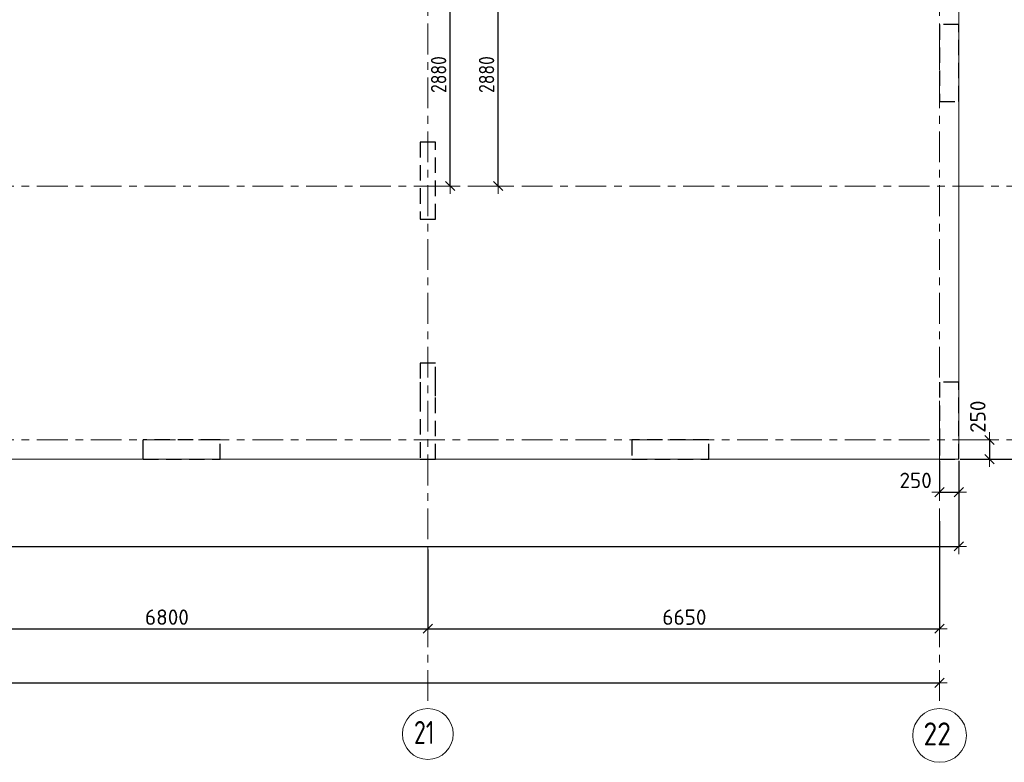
# Model space of a CAD drawing. Header units: metres. Extents: x -38 to 89, y -15 to 21.
# Tile 74 of 129: x 50 to 62, y -4 to 5. Entities that reach past the tile are written whole.
import ezdxf

# ---------------------------------------------------------------- set-up
doc = ezdxf.new("R2010")
doc.units = ezdxf.units.M
doc.header["$PDMODE"] = 65
for name, pattern in [('______11', [0.5, 0.4, -0.05, 0, -0.05]), ('______2', [0.27, 0.2, -0.07]), ('______5', [1.1, 0.8, -0.1, 0.1, -0.1])]:
    doc.linetypes.add(name, pattern=pattern)
for name, color, linetype, lineweight in [('XR$2$Осевая линия (1)', 7, '______5', 13), ('XR$2$Размерная линия (1)', 7, 'Continuous', 13), ('XR$3$Перекрытие (1)', 7, 'Continuous', 35), ('XR$4$Размерная линия (1)', 7, 'Continuous', 13), ('XR$5$Размерная линия (1)', 7, 'Continuous', 13)]:
    doc.layers.add(name, color=color, linetype=linetype, lineweight=lineweight)
doc.layers.add('XR$7$Стена_ бетон несущ.', color=7, linetype='Continuous', lineweight=70, true_color=0xb4b496)
doc.styles.add('ISOCPEUR', font='txt')
doc.dimstyles.new('DIMSTYLE_3', dxfattribs={"dimtxt": 0.2, "dimasz": 0.2, "dimexe": 0, "dimexo": 0, "dimgap": 0.1, "dimtad": 2, "dimdec": 0, "dimlfac": 1000, "dimrnd": 5, "dimzin": 12, "dimdsep": 46, "dimtxsty": 'ISOCPEUR', "dimblk1": 'ALL_ML_STRICH', "dimblk2": 'ALL_ML_STRICH', "dimsah": 1, "dimcen": 0, "dimclrd": 7, "dimclre": 256, "dimclrt": 7, "dimadec": 0, "dimazin": 0, "dimtfac": 1, "dimtdec": 0, "dimtix": 1, "dimtmove": 2, "dimatfit": 3, "dimfxl": 0, "dimtzin": 0, "dimlwd": 0, "dimlwe": -3, "dimarcsym": 0})
doc.dimstyles.new('DIMSTYLE_6', dxfattribs={"dimtxt": 0.2, "dimasz": 0.2, "dimexe": 0, "dimexo": 0, "dimgap": 0.1, "dimtad": 2, "dimdec": 0, "dimlfac": 1000, "dimrnd": 5, "dimzin": 12, "dimdsep": 46, "dimtxsty": 'ISOCPEUR', "dimblk1": 'ALL_ML_STRICH', "dimblk2": 'ALL_ML_STRICH', "dimsah": 1, "dimcen": 0, "dimclrd": 7, "dimclre": 256, "dimclrt": 7, "dimadec": 0, "dimazin": 0, "dimtfac": 1, "dimtdec": 0, "dimtix": 1, "dimtmove": 2, "dimatfit": 3, "dimfxl": 0, "dimtvp": 1.2, "dimtzin": 0, "dimlwd": 0, "dimlwe": -3, "dimarcsym": 0})

# ---------------------------------------------------------------- blocks, each defined once
blk = doc.blocks.new('ALL_ML_STRICH')
at = {"color": 0, "linetype": 'ByBlock', "lineweight": -2}
for p, q in [((-1, 0), (0.5, 0)), ((-0.3, -0.3), (0.3, 0.3)), ((0, -0.5), (0, 0.5))]:
    blk.add_line(p, q, dxfattribs=at)
blk = doc.blocks.new('*D12')
at = {"layer": 'DEFPOINTS', "color": 7, "linetype": 'Continuous', "lineweight": 13, "transparency": 33554687}
for p in [(0.5, -3.103), (0.5, -3.156), (61.6, -3.14)]:
    blk.add_point(p, dxfattribs=at)
at = {"layer": 'XR$2$Размерная линия (1)', "color": 9, "linetype": 'Continuous', "lineweight": -2, "true_color": 0xc7c7c7, "transparency": 33554687}
for p, q in [((0.5, -3.123), (0.5, -3.156)), ((61.6, -3.156), (61.6, -3.156))]:
    blk.add_line(p, q, dxfattribs=at)
at = {"layer": 'XR$2$Размерная линия (1)', "color": 7, "linetype": 'Continuous', "lineweight": -2, "transparency": 33554687}
blk.add_line((0.5, -3.156), (61.6, -3.156), dxfattribs=at)
at = {"layer": 'XR$2$Размерная линия (1)', "color": 7, "linetype": 'Continuous', "lineweight": 13, "transparency": 33554687, "xscale": 0.2, "yscale": 0.2, "zscale": 0.2, "rotation": 180}
blk.add_blockref('ALL_ML_STRICH', (0.5, -3.156), dxfattribs=at)
at = {"layer": 'XR$2$Размерная линия (1)', "color": 7, "linetype": 'Continuous', "lineweight": 13, "transparency": 33554687, "xscale": 0.2, "yscale": 0.2, "zscale": 0.2}
blk.add_blockref('ALL_ML_STRICH', (61.6, -3.156), dxfattribs=at)
at = {"layer": 'XR$2$Размерная линия (1)', "color": 7, "linetype": 'Continuous', "lineweight": 13, "transparency": 33554687, "insert": (31.1, -3.006), "char_height": 0.2, "width": 1, "attachment_point": 5, "style": 'ISOCPEUR'}
blk.add_mtext('\\A1;{61100}', dxfattribs=at)
blk = doc.blocks.new('*D24')
at = {"layer": 'DEFPOINTS', "color": 7, "linetype": 'Continuous', "lineweight": 13, "transparency": 33554687}
for p in [(54.95, -1.403), (48.15, -1.606), (48.15, -2.452)]:
    blk.add_point(p, dxfattribs=at)
at = {"layer": 'XR$2$Размерная линия (1)', "color": 9, "linetype": 'Continuous', "lineweight": -2, "true_color": 0xc7c7c7, "transparency": 33554687}
for p, q in [((54.95, -1.423), (54.95, -2.452)), ((48.15, -1.626), (48.15, -2.452))]:
    blk.add_line(p, q, dxfattribs=at)
at = {"layer": 'XR$2$Размерная линия (1)', "color": 7, "linetype": 'Continuous', "lineweight": -2, "transparency": 33554687}
blk.add_line((48.15, -2.452), (54.95, -2.452), dxfattribs=at)
at = {"layer": 'XR$2$Размерная линия (1)', "color": 7, "linetype": 'Continuous', "lineweight": 13, "transparency": 33554687, "xscale": 0.2, "yscale": 0.2, "zscale": 0.2, "rotation": 180}
blk.add_blockref('ALL_ML_STRICH', (48.15, -2.452), dxfattribs=at)
at = {"layer": 'XR$2$Размерная линия (1)', "color": 7, "linetype": 'Continuous', "lineweight": 13, "transparency": 33554687, "xscale": 0.2, "yscale": 0.2, "zscale": 0.2}
blk.add_blockref('ALL_ML_STRICH', (54.95, -2.452), dxfattribs=at)
at = {"layer": 'XR$2$Размерная линия (1)', "color": 7, "linetype": 'Continuous', "lineweight": 13, "transparency": 33554687, "insert": (51.56, -2.302), "char_height": 0.2, "width": 0.8, "attachment_point": 5, "style": 'ISOCPEUR'}
blk.add_mtext('\\A1;{6800}', dxfattribs=at)
blk = doc.blocks.new('*D25')
at = {"layer": 'DEFPOINTS', "color": 7, "linetype": 'Continuous', "lineweight": 13, "transparency": 33554687}
for p in [(61.6, -1.033), (54.95, -1.403), (54.95, -2.452)]:
    blk.add_point(p, dxfattribs=at)
at = {"layer": 'XR$2$Размерная линия (1)', "color": 9, "linetype": 'Continuous', "lineweight": -2, "true_color": 0xc7c7c7, "transparency": 33554687}
for p, q in [((61.6, -1.053), (61.6, -2.452)), ((54.95, -1.423), (54.95, -2.452))]:
    blk.add_line(p, q, dxfattribs=at)
at = {"layer": 'XR$2$Размерная линия (1)', "color": 7, "linetype": 'Continuous', "lineweight": -2, "transparency": 33554687}
blk.add_line((54.95, -2.452), (61.6, -2.452), dxfattribs=at)
at = {"layer": 'XR$2$Размерная линия (1)', "color": 7, "linetype": 'Continuous', "lineweight": 13, "transparency": 33554687, "xscale": 0.2, "yscale": 0.2, "zscale": 0.2, "rotation": 180}
blk.add_blockref('ALL_ML_STRICH', (54.95, -2.452), dxfattribs=at)
at = {"layer": 'XR$2$Размерная линия (1)', "color": 7, "linetype": 'Continuous', "lineweight": 13, "transparency": 33554687, "xscale": 0.2, "yscale": 0.2, "zscale": 0.2}
blk.add_blockref('ALL_ML_STRICH', (61.6, -2.452), dxfattribs=at)
at = {"layer": 'XR$2$Размерная линия (1)', "color": 7, "linetype": 'Continuous', "lineweight": 13, "transparency": 33554687, "insert": (58.285, -2.302), "char_height": 0.2, "width": 0.8, "attachment_point": 5, "style": 'ISOCPEUR'}
blk.add_mtext('\\A1;{6650}', dxfattribs=at)
blk = doc.blocks.new('*D149')
at = {"layer": 'DEFPOINTS', "color": 7, "linetype": 'Continuous', "lineweight": 13, "transparency": 33554687}
for p in [(61.85, 16.65), (61.85, -0.25), (62.917, -0.25)]:
    blk.add_point(p, dxfattribs=at)
at = {"layer": 'XR$4$Размерная линия (1)', "color": 9, "linetype": 'Continuous', "lineweight": -2, "true_color": 0xc7c7c7, "transparency": 33554687}
for p, q in [((61.87, 16.65), (62.917, 16.65)), ((61.87, -0.25), (62.917, -0.25))]:
    blk.add_line(p, q, dxfattribs=at)
at = {"layer": 'XR$4$Размерная линия (1)', "color": 7, "linetype": 'Continuous', "lineweight": -2, "transparency": 33554687}
blk.add_line((62.917, -0.25), (62.917, 16.65), dxfattribs=at)
at = {"layer": 'XR$4$Размерная линия (1)', "color": 7, "linetype": 'Continuous', "lineweight": 13, "transparency": 33554687, "xscale": 0.2, "yscale": 0.2, "zscale": 0.2}
for p, rotation in [((62.917, 16.65), 90), ((62.917, -0.25), 270)]:
    blk.add_blockref('ALL_ML_STRICH', p, dxfattribs=dict(at, rotation=rotation))
at = {"layer": 'XR$4$Размерная линия (1)', "color": 7, "linetype": 'Continuous', "lineweight": 13, "transparency": 33554687, "insert": (62.767, 8.23), "char_height": 0.2, "width": 1, "attachment_point": 5, "rotation": 90, "style": 'ISOCPEUR'}
blk.add_mtext('\\A1;{16900}', dxfattribs=at)
blk = doc.blocks.new('*D152')
at = {"layer": 'DEFPOINTS', "color": 7, "linetype": 'Continuous', "lineweight": 13, "transparency": 33554687}
for p in [(62.249, 0), (62.282, 0), (61.85, -0.25)]:
    blk.add_point(p, dxfattribs=at)
at = {"layer": 'XR$4$Размерная линия (1)', "color": 9, "linetype": 'Continuous', "lineweight": -2, "true_color": 0xc7c7c7, "transparency": 33554687}
for p, q in [((62.262, 0), (62.249, 0)), ((61.87, -0.25), (62.249, -0.25))]:
    blk.add_line(p, q, dxfattribs=at)
at = {"layer": 'XR$4$Размерная линия (1)', "color": 7, "linetype": 'Continuous', "lineweight": -2, "transparency": 33554687}
blk.add_line((62.249, 0), (62.249, -0.25), dxfattribs=at)
at = {"layer": 'XR$4$Размерная линия (1)', "color": 7, "linetype": 'Continuous', "lineweight": 13, "transparency": 33554687, "xscale": 0.2, "yscale": 0.2, "zscale": 0.2}
for p, rotation in [((62.249, 0), 90), ((62.249, -0.25), 270)]:
    blk.add_blockref('ALL_ML_STRICH', p, dxfattribs=dict(at, rotation=rotation))
at = {"layer": 'XR$4$Размерная линия (1)', "color": 7, "linetype": 'Continuous', "lineweight": 13, "transparency": 33554687, "insert": (62.098, 0.303), "char_height": 0.2, "width": 0.6, "attachment_point": 5, "rotation": 90, "style": 'ISOCPEUR'}
blk.add_mtext('\\A1;{250}', dxfattribs=at)
blk = doc.blocks.new('*D153')
at = {"layer": 'DEFPOINTS', "color": 7, "linetype": 'Continuous', "lineweight": 13, "transparency": 33554687}
for p in [(61.6, -0.25), (61.85, -0.25), (61.6, -0.677)]:
    blk.add_point(p, dxfattribs=at)
at = {"layer": 'XR$4$Размерная линия (1)', "color": 9, "linetype": 'Continuous', "lineweight": -2, "true_color": 0xc7c7c7, "transparency": 33554687}
for p, q in [((61.6, -0.27), (61.6, -0.677)), ((61.85, -0.27), (61.85, -0.677))]:
    blk.add_line(p, q, dxfattribs=at)
at = {"layer": 'XR$4$Размерная линия (1)', "color": 7, "linetype": 'Continuous', "lineweight": -2, "transparency": 33554687}
blk.add_line((61.6, -0.677), (61.85, -0.677), dxfattribs=at)
at = {"layer": 'XR$4$Размерная линия (1)', "color": 7, "linetype": 'Continuous', "lineweight": 13, "transparency": 33554687, "xscale": 0.2, "yscale": 0.2, "zscale": 0.2, "rotation": 180}
blk.add_blockref('ALL_ML_STRICH', (61.6, -0.677), dxfattribs=at)
at = {"layer": 'XR$4$Размерная линия (1)', "color": 7, "linetype": 'Continuous', "lineweight": 13, "transparency": 33554687, "xscale": 0.2, "yscale": 0.2, "zscale": 0.2}
blk.add_blockref('ALL_ML_STRICH', (61.85, -0.677), dxfattribs=at)
at = {"layer": 'XR$4$Размерная линия (1)', "color": 7, "linetype": 'Continuous', "lineweight": 13, "transparency": 33554687, "insert": (61.29, -0.525), "char_height": 0.2, "width": 0.6, "attachment_point": 5, "style": 'ISOCPEUR'}
blk.add_mtext('\\A1;{250}', dxfattribs=at)
blk = doc.blocks.new('*D158')
at = {"layer": 'DEFPOINTS', "color": 7, "linetype": 'Continuous', "lineweight": 13, "transparency": 33554687}
for p in [(32.725, -0.25), (61.85, -0.25), (32.725, -1.382)]:
    blk.add_point(p, dxfattribs=at)
at = {"layer": 'XR$4$Размерная линия (1)', "color": 9, "linetype": 'Continuous', "lineweight": -2, "true_color": 0xc7c7c7, "transparency": 33554687}
for p, q in [((32.725, -0.27), (32.725, -1.382)), ((61.85, -0.27), (61.85, -1.382))]:
    blk.add_line(p, q, dxfattribs=at)
at = {"layer": 'XR$4$Размерная линия (1)', "color": 7, "linetype": 'Continuous', "lineweight": -2, "transparency": 33554687}
blk.add_line((32.725, -1.382), (61.85, -1.382), dxfattribs=at)
at = {"layer": 'XR$4$Размерная линия (1)', "color": 7, "linetype": 'Continuous', "lineweight": 13, "transparency": 33554687, "xscale": 0.2, "yscale": 0.2, "zscale": 0.2, "rotation": 180}
blk.add_blockref('ALL_ML_STRICH', (32.725, -1.382), dxfattribs=at)
at = {"layer": 'XR$4$Размерная линия (1)', "color": 7, "linetype": 'Continuous', "lineweight": 13, "transparency": 33554687, "xscale": 0.2, "yscale": 0.2, "zscale": 0.2}
blk.add_blockref('ALL_ML_STRICH', (61.85, -1.382), dxfattribs=at)
at = {"layer": 'XR$4$Размерная линия (1)', "color": 7, "linetype": 'Continuous', "lineweight": 13, "transparency": 33554687, "insert": (47.318, -1.232), "char_height": 0.2, "width": 1, "attachment_point": 5, "style": 'ISOCPEUR'}
blk.add_mtext('\\A1;{29125}', dxfattribs=at)
blk = doc.blocks.new('*D175')
at = {"layer": 'DEFPOINTS', "color": 7, "linetype": 'Continuous', "lineweight": 13, "transparency": 33554687}
for p in [(55.45, 6.18), (55.864, 3.3), (55.868, 3.3)]:
    blk.add_point(p, dxfattribs=at)
at = {"layer": 'XR$4$Размерная линия (1)', "color": 9, "linetype": 'Continuous', "lineweight": -2, "true_color": 0xc7c7c7, "transparency": 33554687}
for p, q in [((55.47, 6.18), (55.864, 6.18)), ((55.864, 3.3), (55.864, 3.3))]:
    blk.add_line(p, q, dxfattribs=at)
at = {"layer": 'XR$4$Размерная линия (1)', "color": 7, "linetype": 'Continuous', "lineweight": -2, "transparency": 33554687}
blk.add_line((55.864, 3.3), (55.864, 6.18), dxfattribs=at)
at = {"layer": 'XR$4$Размерная линия (1)', "color": 7, "linetype": 'Continuous', "lineweight": 13, "transparency": 33554687, "xscale": 0.2, "yscale": 0.2, "zscale": 0.2}
for p, rotation in [((55.864, 6.18), 90), ((55.864, 3.3), 270)]:
    blk.add_blockref('ALL_ML_STRICH', p, dxfattribs=dict(at, rotation=rotation))
at = {"layer": 'XR$4$Размерная линия (1)', "color": 7, "linetype": 'Continuous', "lineweight": 13, "transparency": 33554687, "insert": (55.714, 4.748), "char_height": 0.2, "width": 0.66667, "attachment_point": 5, "rotation": 90, "style": 'ISOCPEUR'}
blk.add_mtext('\\W0.83;\\A1;{2880}', dxfattribs=at)
blk = doc.blocks.new('*D547')
at = {"layer": 'DEFPOINTS', "color": 7, "linetype": 'Continuous', "lineweight": 13, "transparency": 33554687}
for p in [(55.45, 6.18), (55.241, 3.3), (55.868, 3.3)]:
    blk.add_point(p, dxfattribs=at)
at = {"layer": 'XR$5$Размерная линия (1)', "color": 9, "linetype": 'Continuous', "lineweight": -2, "true_color": 0xc7c7c7, "transparency": 33554687}
for p, q in [((55.47, 6.18), (55.241, 6.18)), ((55.241, 3.3), (55.241, 3.3))]:
    blk.add_line(p, q, dxfattribs=at)
at = {"layer": 'XR$5$Размерная линия (1)', "color": 7, "linetype": 'Continuous', "lineweight": -2, "transparency": 33554687}
blk.add_line((55.241, 3.3), (55.241, 6.18), dxfattribs=at)
at = {"layer": 'XR$5$Размерная линия (1)', "color": 7, "linetype": 'Continuous', "lineweight": 13, "transparency": 33554687, "xscale": 0.2, "yscale": 0.2, "zscale": 0.2}
for p, rotation in [((55.241, 6.18), 90), ((55.241, 3.3), 270)]:
    blk.add_blockref('ALL_ML_STRICH', p, dxfattribs=dict(at, rotation=rotation))
at = {"layer": 'XR$5$Размерная линия (1)', "color": 7, "linetype": 'Continuous', "lineweight": 13, "transparency": 33554687, "insert": (55.091, 4.748), "char_height": 0.2, "width": 0.66667, "attachment_point": 5, "rotation": 90, "style": 'ISOCPEUR'}
blk.add_mtext('\\W0.83;\\A1;{2880}', dxfattribs=at)

msp = doc.modelspace()

# ---------------------------------------------------------------- linework, layer by layer
at = {"layer": 'XR$2$Осевая линия (1)', "color": 253, "linetype": '______11', "lineweight": 13, "true_color": 0xa0a0a0, "transparency": 33554687}
for p, q in [((61.6, -3.39), (61.6, 19.78)), ((54.95, -3.39), (54.95, 8.98)), ((-2.63, 3.3), (62.6, 3.3)), ((-2.63, 0), (62.6, 0))]:
    msp.add_line(p, q, dxfattribs=at)
at = {"layer": 'XR$2$Осевая линия (1)', "color": 7, "linetype": 'Continuous', "lineweight": 13, "transparency": 33554687}
for centre, radius in [((54.9504, -3.8199), 0.3304), ((61.6018, -3.8388), 0.3493)]:
    msp.add_circle(centre, radius, dxfattribs=at)
at = {"layer": 'XR$3$Перекрытие (1)', "color": 7, "linetype": 'Continuous', "lineweight": 13, "transparency": 33554687}
for p, q in [((61.85, -0.25), (61.85, 16.65)), ((32.725, -0.25), (61.85, -0.25))]:
    msp.add_line(p, q, dxfattribs=at)
at = {"layer": 'XR$7$Стена_ бетон несущ.', "color": 253, "linetype": '______2', "lineweight": -3, "true_color": 0xa0a0a0, "transparency": 33554687}
for p, q in [((61.6, 5.4), (61.6, 4.4)), ((61.85, 5.4), (61.6, 5.4)), ((61.85, 4.4), (61.85, 5.4)), ((61.6, 4.4), (61.85, 4.4)), ((55.05, 3.87), (54.85, 3.87)), ((54.85, 3.87), (54.85, 2.87)), ((55.05, 2.87), (55.05, 3.87)), ((54.85, 2.87), (55.05, 2.87)), ((55.05, 1), (54.85, 1)), ((54.85, 1), (54.85, 0.75)), ((55.05, 0.75), (55.05, 1)), ((54.85, 0.75), (54.85, 0.57)), ((55.05, 0.57), (55.05, 0.75)), ((61.6, 0.75), (61.6, 0)), ((61.85, 0.75), (61.6, 0.75)), ((61.85, -0.25), (61.85, 0.75)), ((54.85, 0.57), (54.85, -0.25)), ((55.05, -0.25), (55.05, 0.57)), ((51.2497, -0.2), (51.2497, 0)), ((52.1998, 0), (51.2497, 0)), ((52.25, 0), (52.1998, 0)), ((52.25, -0.25), (52.25, 0)), ((57.7002, 0), (57.6, 0)), ((57.6, 0), (57.6, -0.25)), ((58.6002, 0), (57.7002, 0)), ((58.6002, -0.25), (58.6002, 0)), ((61.6, 0), (61.6, -0.25)), ((51.2497, -0.25), (51.2497, -0.2)), ((51.2497, -0.25), (52.25, -0.25)), ((54.85, -0.25), (55.05, -0.25)), ((57.6, -0.25), (58.6002, -0.25)), ((61.6, -0.25), (61.85, -0.25))]:
    msp.add_line(p, q, dxfattribs=at)

# ---------------------------------------------------------------- texts
at = {"layer": 'XR$2$Осевая линия (1)', "color": 7, "linetype": 'Continuous', "lineweight": 13, "transparency": 33554687, "char_height": 0.3, "attachment_point": 7, "style": 'ISOCPEUR'}
for s, insert, width in [('\\W0.75;21', (54.7704, -3.9504), 0.472281), ('\\W0.87;22', (61.3918, -3.9693), 0.550812)]:
    msp.add_mtext(s, dxfattribs=dict(at, insert=insert, width=width))

# ---------------------------------------------------------------- dimensions: what is measured, and where the dimension line sits
at = {"layer": 'XR$2$Размерная линия (1)', "color": 7, "linetype": 'Continuous', "lineweight": 13, "transparency": 33554687}
for base, p1, p2, picture, middle in [((61.6, -2.452), (54.95, -1.4227), (61.6, -1.053), '*D25', (58.285, -2.302)), ((54.95, -2.452), (48.15, -1.6259), (54.95, -1.4227), '*D24', (51.56, -2.302)), ((61.6, -3.1563), (0.5, -3.1233), (61.6, -3.1563), '*D12', (31.1, -3.0063))]:
    dim = msp.add_linear_dim(base=base, p1=p1, p2=p2, dimstyle='DIMSTYLE_3', override={"dimpost": '<>', "dimclrd": 7, "dimclre": 9, "dimclrt": 7, "dimlwd": 0, "dimlwe": 65533}, dxfattribs=at)
    dim.commit()
    dim.dimension.update_dxf_attribs({"geometry": picture, "text_midpoint": middle, "dimtype": 160})
at = {"layer": 'XR$4$Размерная линия (1)', "color": 7, "linetype": 'Continuous', "lineweight": 13, "transparency": 33554687}
for base, p1, p2, angle, dimstyle, picture, middle in [((62.917, 16.65), (61.87, -0.25), (61.87, 16.65), 90, 'DIMSTYLE_3', '*D149', (62.767, 8.23)), ((55.8642, 6.1799), (55.8642, 3.3), (55.47, 6.1799), 90, 'DIMSTYLE_3', '*D175', (55.7142, 4.7483)), ((62.2485, -0.25), (62.2617, 0), (61.87, -0.25), 270, 'DIMSTYLE_6', '*D152', (62.0981, 0.3028))]:
    dim = msp.add_linear_dim(base=base, p1=p1, p2=p2, angle=angle, dimstyle=dimstyle, override={"dimpost": '<>', "dimclrd": 7, "dimclre": 9, "dimclrt": 7, "dimlwd": 0, "dimlwe": 65533}, dxfattribs=at)
    dim.commit()
    dim.dimension.update_dxf_attribs({"geometry": picture, "text_midpoint": middle, "dimtype": 160})
for base, p1, dimstyle, picture, middle in [((61.85, -1.3822), (32.725, -0.27), 'DIMSTYLE_3', '*D158', (47.3175, -1.2322)), ((61.85, -0.6768), (61.6, -0.27), 'DIMSTYLE_6', '*D153', (61.2899, -0.5251))]:
    dim = msp.add_linear_dim(base=base, p1=p1, p2=(61.85, -0.27), dimstyle=dimstyle, override={"dimpost": '<>', "dimclrd": 7, "dimclre": 9, "dimclrt": 7, "dimlwd": 0, "dimlwe": 65533}, dxfattribs=at)
    dim.commit()
    dim.dimension.update_dxf_attribs({"geometry": picture, "text_midpoint": middle, "dimtype": 160})
at = {"layer": 'XR$5$Размерная линия (1)', "color": 7, "linetype": 'Continuous', "lineweight": 13, "transparency": 33554687}
dim = msp.add_linear_dim(base=(55.2412, 6.1799), p1=(55.2412, 3.3), p2=(55.47, 6.1799), angle=90, dimstyle='DIMSTYLE_3', override={"dimpost": '<>', "dimclrd": 7, "dimclre": 9, "dimclrt": 7, "dimlwd": 0, "dimlwe": 65533}, dxfattribs=at)
dim.commit()
dim.dimension.update_dxf_attribs({"geometry": '*D547', "text_midpoint": (55.0912, 4.7483), "dimtype": 160})

doc.saveas('drawing.dxf')
